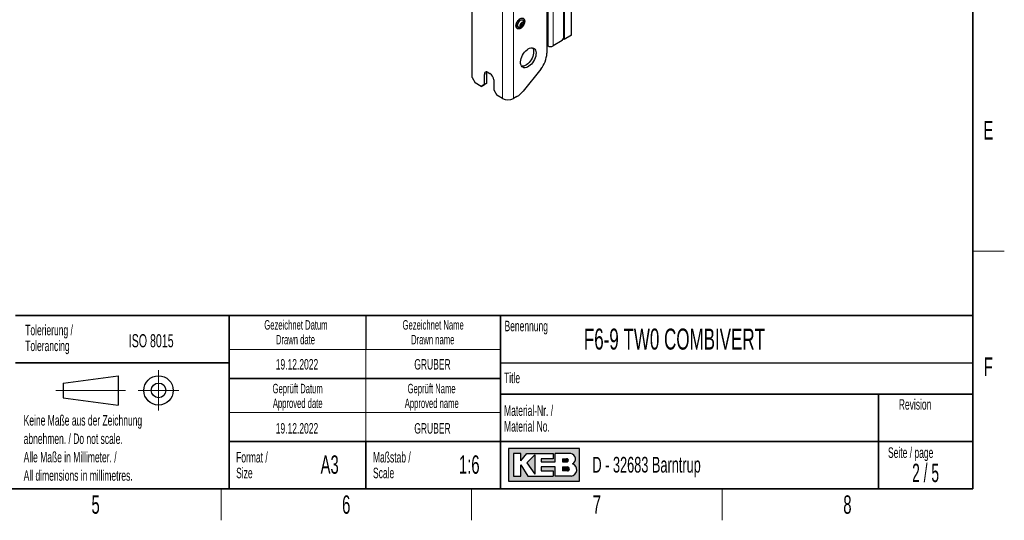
# Paper-space layout 'Blatt2' of a CAD drawing. Header units: millimetres. Extents: x 5 to 418, y 2 to 292.
# Tile 89 of 112: x 226 to 414, y 6 to 101. Entities that reach past the tile are written whole.
import ezdxf

# ---------------------------------------------------------------- set-up
doc = ezdxf.new("R2010")
doc.units = ezdxf.units.MM
doc.layers.add('SLD-0', color=7, linetype='Continuous')
doc.styles.add('SLDTEXTSTYLE0', font='TXT', dxfattribs={"width": 0.605})
doc.styles.add('SLDTEXTSTYLE1', font='TXT', dxfattribs={"width": 0.563})

psp = doc.layouts.new('Blatt2')

# ---------------------------------------------------------------- hatches: boundary and pattern name
at = {"linetype": 'Continuous'}
h = psp.add_hatch(color=7, dxfattribs=at)
h.paths.add_polyline_path([(319.519086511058, 13.45626988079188), (333.083981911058, 13.45626988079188), (333.083981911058, 19.65736492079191), (319.519086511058, 19.65736492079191)], flags=0)
edge = h.paths.add_edge_path(flags=0)
edge.add_arc((331.3188604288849, 15.61738520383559), 1.20464082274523, -81.72003226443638, 70.1709600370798, ccw=False)
edge.add_line((331.4923410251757, 14.42530131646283), (331.480008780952, 14.42519098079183))
edge.add_line((331.480008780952, 14.42519098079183), (328.4331606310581, 14.42519098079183))
edge.add_line((328.4331606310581, 14.42519098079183), (328.4331606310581, 16.16924896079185))
edge.add_line((328.4331606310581, 16.16924896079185), (325.7201815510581, 16.16924896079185))
edge.add_line((325.7201815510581, 16.16924896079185), (325.7201815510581, 15.39411208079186))
edge.add_line((325.7201815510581, 15.39411208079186), (328.0455921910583, 15.39411208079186))
edge.add_line((328.0455921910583, 15.39411208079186), (328.0455921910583, 14.42519098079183))
edge.add_line((328.0455921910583, 14.42519098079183), (323.2009866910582, 14.42519098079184))
edge.add_line((323.2009866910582, 14.42519098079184), (321.8444971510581, 16.55681740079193))
edge.add_line((321.8444971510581, 16.55681740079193), (321.8444971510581, 14.42519098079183))
edge.add_line((321.8444971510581, 14.42519098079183), (320.4880076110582, 14.42519098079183))
edge.add_line((320.4880076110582, 14.42519098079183), (320.4880076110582, 18.68844382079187))
edge.add_line((320.4880076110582, 18.68844382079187), (321.8444971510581, 18.68844382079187))
edge.add_line((321.8444971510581, 18.68844382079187), (321.8444971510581, 17.33195428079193))
edge.add_line((321.8444971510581, 17.33195428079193), (323.0072024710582, 18.68844382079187))
edge.add_line((323.0072024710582, 18.68844382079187), (328.0455921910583, 18.68844382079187))
edge.add_line((328.0455921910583, 18.68844382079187), (328.0455921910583, 17.71952272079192))
edge.add_line((328.0455921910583, 17.71952272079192), (325.7201815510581, 17.71952272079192))
edge.add_line((325.7201815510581, 17.71952272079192), (325.7201815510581, 17.13817006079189))
edge.add_line((325.7201815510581, 17.13817006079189), (328.4331606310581, 17.13817006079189))
edge.add_line((328.4331606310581, 17.13817006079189), (328.4331606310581, 18.68844382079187))
edge.add_line((328.4331606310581, 18.68844382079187), (331.4242487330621, 18.68844382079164))
edge.add_line((331.4242487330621, 18.68844382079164), (331.4256482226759, 18.68844382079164))
edge.add_line((331.4256482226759, 18.68844382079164), (331.4259454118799, 18.68845828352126))
edge.add_arc((331.2860949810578, 17.67430640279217), 1.023749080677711, -64.45894120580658, 82.14849338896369, ccw=False)
psp.add_hatch(color=7, dxfattribs=at).paths.add_polyline_path([(324.5574762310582, 14.81275942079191), (324.557476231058, 18.49465960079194), (323.0072024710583, 16.94438584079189)], flags=0)
h = psp.add_hatch(color=7, dxfattribs=at)
edge = h.paths.add_edge_path(flags=0)
edge.add_line((329.7896501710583, 17.13817006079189), (330.6013652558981, 17.13817006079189))
edge.add_arc((330.6568434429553, 17.42884639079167), 0.2959232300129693, 259.1945394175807, 460.8054605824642)
edge.add_line((330.6013652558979, 17.71952272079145), (329.7896501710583, 17.71952272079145))
edge.add_line((329.7896501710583, 17.71952272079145), (329.7896501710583, 17.13817006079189))
h = psp.add_hatch(color=7, dxfattribs=at)
edge = h.paths.add_edge_path(flags=0)
edge.add_line((329.7896501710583, 15.39411208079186), (330.7588584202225, 15.39411208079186))
edge.add_arc((330.7588584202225, 15.78168052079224), 0.3875684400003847, 270.0000000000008, 450.0000000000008)
edge.add_line((330.7588584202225, 16.16924896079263), (330.7386620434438, 16.16924896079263))
edge.add_line((330.7386620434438, 16.16924896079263), (329.7896501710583, 16.16924896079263))
edge.add_line((329.7896501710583, 16.16924896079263), (329.7896501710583, 15.39411208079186))

# ---------------------------------------------------------------- linework, layer by layer
at = {"color": 7, "linetype": 'Continuous', "lineweight": 25}
for p, q in [((312.5753718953, 90.320835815), (312.5753718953, 220.9673657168)), ((326.8353586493, 131.9099258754), (326.8353586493, 94.9305707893)), ((330.0173391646, 108.964952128), (330.0173391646, 97.7374827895)), ((330.1351902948, 108.9649078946), (330.1351902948, 97.5333365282)), ((331.5494038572, 98.3497446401), (331.5494038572, 109.7813160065)), ((321.8239480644, 100.1951624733), (321.7751305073, 100.2233442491)), ((322.154868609, 100.1533503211), (321.8935081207, 100.3042305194)), ((322.1217387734, 100.7601979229), (322.2723622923, 100.6732448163)), ((322.360566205, 101.1832697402), (322.3983350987, 101.1147450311)), ((329.7816369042, 97.3292345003), (330.0173391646, 97.7374827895)), ((330.1351902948, 97.5333365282), (329.9583992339, 97.6353958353)), ((331.5494038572, 98.3497446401), (330.1351902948, 97.5333365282)), ((327.0710609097, 96.3087243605), (326.8353586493, 96.4447923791)), ((329.7816369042, 97.3292345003), (328.0138699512, 96.3087243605)), ((312.5753718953, 90.320835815), (313.1646275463, 89.3002150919)), ((314.9323944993, 88.9601556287), (314.9323944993, 90.8654175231)), ((315.4037990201, 89.2322916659), (315.4037990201, 91.1375535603)), ((315.6395012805, 91.273754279), (315.9930546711, 91.0696522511)), ((325.6568473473, 91.8930804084), (322.3147090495, 87.735492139)), ((314.3431388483, 88.6198749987), (313.1646275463, 89.3002150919)), ((314.3431388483, 88.6198749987), (314.9323944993, 88.9601556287)), ((314.8145433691, 88.892011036), (314.3431388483, 88.6198749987)), ((315.4037990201, 89.2322916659), (314.8145433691, 88.892011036)), ((314.9323944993, 88.9601556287), (315.4037990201, 89.2322916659)), ((316.7001614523, 89.8449073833), (316.7001614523, 87.9396454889)), ((316.7001614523, 87.9396454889), (317.2894171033, 86.9190247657)), ((318.350077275, 86.3067186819), (317.2894171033, 86.9190247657)), ((321.1361977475, 86.6904996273), (320.4713976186, 86.3067186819))]:
    psp.add_line(p, q, dxfattribs=at)
at = {"color": 7, "linetype": 'Continuous', "lineweight": 18}
for p, q in [((318.350077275, 86.3067186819), (318.350077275, 218.3141499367)), ((320.4713976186, 218.3141499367), (320.4713976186, 86.3067186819)), ((327.0710609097, 96.3087243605), (327.0710609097, 212.9379703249)), ((328.0138699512, 108.0124759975), (328.0138699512, 96.3087243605)), ((321.7692984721, 100.1986548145), (321.7934252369, 100.1847267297)), ((321.8625770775, 100.1280484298), (321.9886453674, 100.0552707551)), ((322.0085887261, 100.4402870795), (322.2678612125, 100.290612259)), ((322.0925844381, 100.6567773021), (322.3518569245, 100.5071024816)), ((322.2014843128, 100.8132391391), (322.2678612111, 100.7749205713)), ((314.9323944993, 90.8654175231), (315.4037990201, 91.1375535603))]:
    psp.add_line(p, q, dxfattribs=at)
at = {"color": 7, "linetype": 'Continuous', "lineweight": 18, "flags": 128}
for points in [[(321.2174709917, 99.7612701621), (321.1484273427, 99.9085430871), (321.1201714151, 100.0930049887), (321.1343453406, 100.3039356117), (321.1901253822, 100.5290764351), (321.2842698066, 100.7553430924), (321.4113072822, 100.969585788), (321.5638548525, 101.1593535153), (321.7330470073, 101.3136176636)], [(322.4830406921, 101.3356268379), (322.5520843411, 101.1883539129), (322.5803402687, 101.0038920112), (322.5661663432, 100.7929613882), (322.5103863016, 100.5678205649), (322.4162418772, 100.3415539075), (322.2892044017, 100.1273112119), (322.1366568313, 99.9375434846), (321.9674646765, 99.7832793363), (321.7914607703, 99.6734840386), (321.6188738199, 99.6145384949), (321.4597339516, 99.6098684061), (321.3232897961, 99.6597451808), (321.2174709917, 99.7612701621)]]:
    psp.add_lwpolyline(points, dxfattribs=at)
at = {"color": 7, "linetype": 'Continuous', "lineweight": 25, "flags": 128}
for points in [[(321.3399454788, 99.9136272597), (321.2776103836, 100.0574449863), (321.2616676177, 100.2410408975), (321.2934087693, 100.4495411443), (321.370262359, 100.666054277), (321.4860021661, 100.873039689), (321.6312516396, 101.0537286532), (321.7942435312, 101.1934828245), (321.9617732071, 101.280980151), (322.1202684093, 101.3091321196), (322.2568887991, 101.2756580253), (322.360566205, 101.1832697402)], [(321.7833920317, 100.0145271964), (321.7402762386, 100.126429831), (321.7402762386, 100.2720017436), (321.7833920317, 100.4336848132), (321.8644232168, 100.5919776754), (321.9735962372, 100.7277878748), (322.0977432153, 100.8247346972), (322.2218901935, 100.8711249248), (322.3310632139, 100.8613632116), (322.412094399, 100.7966269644)], [(322.412094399, 100.7966269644), (322.455210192, 100.6847243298), (322.455210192, 100.5391524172), (322.412094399, 100.3774693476), (322.3310632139, 100.2191764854), (322.2218901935, 100.0833662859), (322.0977432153, 99.9864194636), (321.9735962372, 99.940029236), (321.8644232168, 99.9497909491), (321.7833920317, 100.0145271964)], [(323.2998247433, 95.7647176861), (323.5487864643, 95.8839710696), (323.7905860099, 95.9508554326), (324.0182672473, 95.9634466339), (324.225280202, 95.9213824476), (324.4056694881, 95.8258729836), (324.5542456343, 95.6796658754), (324.6667343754, 95.4869672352), (324.7398996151, 95.2533206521), (324.7716365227, 94.9854477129), (324.7610320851, 94.6910546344), (324.7083913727, 94.3786105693), (324.6152287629, 94.0571039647), (324.4842243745, 93.7357839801), (324.319146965, 93.4238944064), (324.1247455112, 93.1304077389), (323.9066125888, 92.8637670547), (323.6710234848, 92.6316431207), (323.4247556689, 92.4407137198), (323.1748938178, 92.2964715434), (322.9286260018, 92.2030661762), (322.6930368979, 92.1631847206), (322.4749039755, 92.1779744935), (322.2805025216, 92.2470100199), (322.1154251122, 92.3683052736), (321.9844207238, 92.5383708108), (321.891258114, 92.7523141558), (321.8386174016, 93.003980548), (321.828012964, 93.2861300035), (321.8597498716, 93.5906455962), (321.9329151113, 93.908766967), (322.0454038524, 94.2313423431), (322.1939799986, 94.5490918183), (322.3743692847, 94.8528743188), (322.5813822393, 95.1339505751), (322.8090634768, 95.3842345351), (323.0508630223, 95.5965259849), (323.2998247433, 95.7647176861)], [(324.0786941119, 95.9571390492), (324.0828411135, 95.9518019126), (324.1953298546, 95.7591032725), (324.2684950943, 95.5254566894), (324.3002320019, 95.2575837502), (324.2896275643, 94.9631906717), (324.2369868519, 94.6507466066), (324.1438242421, 94.329240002), (324.0128198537, 94.0079200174), (323.8477424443, 93.6960304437), (323.6533409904, 93.4025437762), (323.435208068, 93.135903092), (323.199618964, 92.9037791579), (322.9533511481, 92.7128497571), (322.703489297, 92.5686075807), (322.4572214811, 92.4752022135), (322.2216323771, 92.4353207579), (322.049550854, 92.4421789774)], [(315.4037990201, 91.1375535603), (315.4173858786, 91.2890092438), (315.4342705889, 91.3570825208)]]:
    psp.add_lwpolyline(points, dxfattribs=at)
at = {"color": 7, "linetype": 'Continuous', "lineweight": 25}
for centre, radius, start, end in [((321.5868097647, 100.0908922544), 0.3039158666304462, 215.6808642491, 278.7930359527), ((321.9703157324, 100.1820867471), 0.2052254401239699, 170.7481208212, 259.4532221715), ((322.4832842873, 100.1820984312), 0.7162840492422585, 140.2279276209, 177.3607126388), ((322.2882158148, 100.4056341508), 0.4259544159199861, 93.4295381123, 146.5650853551), ((321.9072706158, 100.40552001), 0.4259544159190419, 273.4295381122, 326.5650853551), ((322.2375146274, 100.4721371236), 0.2626947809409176, 152.8730243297, 164.71561593), ((322.2251706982, 100.6290674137), 0.2052254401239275, 350.7481208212, 79.4532221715), ((321.7122021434, 100.6290557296), 0.716284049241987, 320.2279276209, 357.3607126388), ((327.5424654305, 97.2185317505), 1.024681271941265, 242.6096722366, 297.3903277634), ((321.7244712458, 95.1661666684), 5.116314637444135, 320.2279276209, 357.3607126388), ((315.3634688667, 90.93534472), 0.4367091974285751, 50.7967147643, 189.2140369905), ((315.1649453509, 89.775046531), 1.536804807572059, 2.6054784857, 57.39452166), ((319.4107374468, 88.3537853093), 2.305532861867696, 242.6096722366, 297.3903277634), ((318.8946492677, 90.4054921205), 4.338860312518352, 301.1058993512, 322.0212651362)]:
    psp.add_arc(centre, radius, start, end, dxfattribs=at)
for points, knots in [([(322.2228234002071, 100.0068047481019), (322.2486141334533, 100.0403293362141), (322.3232234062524, 100.1373116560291), (322.429452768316, 100.3156862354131), (322.5270981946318, 100.53842524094), (322.5905282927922, 100.7643459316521), (322.6164947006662, 100.9832743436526), (322.6022743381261, 101.1860979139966), (322.5461941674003, 101.3630038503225), (322.4489285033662, 101.5032396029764), (322.3173925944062, 101.5962247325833), (322.164861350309, 101.637610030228), (322.0004510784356, 101.6303789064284), (321.8276914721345, 101.5767626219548), (321.6510797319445, 101.4774509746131), (321.4787579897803, 101.3359866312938), (321.3197423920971, 101.15964493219), (321.1816745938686, 100.9573607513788), (321.07069021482, 100.7384460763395), (320.9918546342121, 100.5125908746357), (320.9491358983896, 100.2894828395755), (320.9455226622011, 100.0784553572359), (320.9832048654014, 99.88896832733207), (321.0628452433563, 99.73132040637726), (321.1808047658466, 99.61663048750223), (321.3257518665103, 99.55280229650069), (321.4855561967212, 99.5392274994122), (321.6550468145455, 99.57266762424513), (321.8308290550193, 99.65213940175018), (322.0059451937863, 99.7760466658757), (322.1364796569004, 99.90256149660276), (322.2050670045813, 99.98536735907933), (322.2228234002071, 100.0068047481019)], [0, 0, 0, 0, 0.018485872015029, 0.05347724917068, 0.0885373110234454, 0.1236888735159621, 0.1590258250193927, 0.1946237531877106, 0.2303729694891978, 0.2655296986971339, 0.2992145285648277, 0.3317960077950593, 0.3643813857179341, 0.3980449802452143, 0.4327912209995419, 0.4679675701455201, 0.5030968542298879, 0.5381492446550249, 0.5731881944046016, 0.6082897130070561, 0.6435337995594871, 0.6790128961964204, 0.7147473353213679, 0.7502873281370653, 0.784671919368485, 0.8175863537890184, 0.8500292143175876, 0.8831453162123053, 0.9174863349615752, 0.9525524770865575, 0.9877164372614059, 1, 1, 1, 1]), ([(321.6363928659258, 99.7915292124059), (321.6384643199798, 99.79157271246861), (321.7045392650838, 99.7929602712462), (321.8290382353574, 99.83028276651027), (322.0000134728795, 99.90153740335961), (322.1492302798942, 100.0062417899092), (322.2666648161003, 100.1194007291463), (322.3189716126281, 100.2068693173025), (322.3402888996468, 100.242516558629)], [0, 0, 0, 0, 0.0071737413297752, 0.2288269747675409, 0.4413769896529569, 0.6483722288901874, 0.8566964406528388, 1, 1, 1, 1]), ([(321.7934252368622, 100.3330339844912), (321.7902718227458, 100.3247121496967), (321.7839615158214, 100.3080592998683), (321.7754426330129, 100.2769168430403), (321.769050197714, 100.2439184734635), (321.7681899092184, 100.2246898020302), (321.7677600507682, 100.2150818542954)], [0, 0, 0, 0, 0.2498159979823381, 0.4999075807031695, 0.7501199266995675, 1, 1, 1, 1]), ([(321.7677600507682, 100.2150818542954), (321.7681844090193, 100.2068224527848), (321.7690323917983, 100.1903179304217), (321.7754388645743, 100.177710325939), (321.7839315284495, 100.1749642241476), (321.7902557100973, 100.1814674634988), (321.7934252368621, 100.1847267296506)], [0, 0, 0, 0, 0.2500320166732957, 0.499631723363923, 0.7492275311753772, 1, 1, 1, 1]), ([(321.7934252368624, 100.3330339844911), (321.8002976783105, 100.3510981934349), (321.8106209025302, 100.3782327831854), (321.8261454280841, 100.4219299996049), (321.8385429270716, 100.454896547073), (321.8508312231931, 100.4855937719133), (321.8661711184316, 100.5214190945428), (321.8729255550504, 100.5382934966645), (321.8774209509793, 100.5495242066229)], [0, 0, 0, 0, 0.2492190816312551, 0.3743566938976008, 0.4989469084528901, 0.624019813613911, 0.7497674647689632, 1, 1, 1, 1]), ([(321.8774209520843, 100.0652158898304), (321.8729477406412, 100.0880282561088), (321.8662282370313, 100.1222962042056), (321.8509945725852, 100.1595547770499), (321.8387282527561, 100.181621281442), (321.8262992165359, 100.1947841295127), (321.8106984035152, 100.2014840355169), (321.8003275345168, 100.1914228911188), (321.7934252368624, 100.1847267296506)], [0, 0, 0, 0, 0.2491936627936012, 0.3743301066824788, 0.498925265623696, 0.6240037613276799, 0.7497569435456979, 1, 1, 1, 1]), ([(321.8062214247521, 100.3200925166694), (321.8217134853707, 100.3217783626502), (321.8528151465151, 100.325162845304), (321.8824772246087, 100.3096904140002), (321.8973643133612, 100.3019249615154)], [0, 0, 0, 0, 0.4981103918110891, 1, 1, 1, 1]), ([(321.932751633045, 100.640330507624), (321.9260740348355, 100.6316413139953), (321.9127286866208, 100.6142757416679), (321.8960504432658, 100.5877207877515), (321.8835608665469, 100.5647850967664), (321.8794712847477, 100.5546203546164), (321.8774209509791, 100.5495242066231)], [0, 0, 0, 0, 0.2499897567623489, 0.4996108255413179, 0.7491272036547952, 1, 1, 1, 1]), ([(321.877420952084, 100.0652158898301), (321.8794617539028, 100.0545726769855), (321.883546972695, 100.0332673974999), (321.8960215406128, 100.0061309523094), (321.9127384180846, 99.9858556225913), (321.9260855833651, 99.9821694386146), (321.932751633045, 99.98032842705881)], [0, 0, 0, 0, 0.2498059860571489, 0.5000544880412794, 0.7503094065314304, 1, 1, 1, 1]), ([(322.0085887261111, 100.4402870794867), (322.0134193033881, 100.4312348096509), (322.0230431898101, 100.4132001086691), (322.0268000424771, 100.3809188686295), (322.0209288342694, 100.3484139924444), (322.0049517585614, 100.3193248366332), (321.9808576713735, 100.2983183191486), (321.9525765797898, 100.2882930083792), (321.9233376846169, 100.2889965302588), (321.9060337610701, 100.2976096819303), (321.897364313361, 100.3019249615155)], [0, 0, 0, 0, 0.1252350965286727, 0.2495039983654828, 0.3743473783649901, 0.4990807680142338, 0.6239094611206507, 0.7493970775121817, 0.8744452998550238, 0.9999999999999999, 0.9999999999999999, 0.9999999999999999, 0.9999999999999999]), ([(321.9886453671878, 100.6878863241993), (321.9868845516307, 100.6882252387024), (321.9833615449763, 100.688903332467), (321.9704263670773, 100.6802441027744), (321.9529488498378, 100.6642785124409), (321.9394810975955, 100.6483096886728), (321.932751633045, 100.640330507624)], [0, 0, 0, 0, 0.2498530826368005, 0.4999013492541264, 0.7501144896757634, 1, 1, 1, 1]), ([(321.932751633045, 99.98032842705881), (321.9394722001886, 99.98097625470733), (321.952906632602, 99.98227126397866), (321.9703957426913, 99.99944107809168), (321.9833277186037, 100.0242769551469), (321.9868694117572, 100.0449196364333), (321.9886453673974, 100.0552707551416)], [0, 0, 0, 0, 0.2498579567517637, 0.4994667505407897, 0.749011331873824, 1, 1, 1, 1]), ([(322.0085887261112, 100.4402870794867), (321.9999830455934, 100.4557829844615), (321.9827939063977, 100.486734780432), (321.9836727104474, 100.5231847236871), (321.9841115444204, 100.5413861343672)], [0, 0, 0, 0, 0.5006463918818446, 1, 1, 1, 1]), ([(321.988645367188, 100.6878863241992), (321.9927159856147, 100.6873359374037), (321.9988305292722, 100.6865091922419), (322.021246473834, 100.6977644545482), (322.0434739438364, 100.7100728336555), (322.0705712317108, 100.7262349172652), (322.1098298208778, 100.7505594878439), (322.1379328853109, 100.7711570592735), (322.156636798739, 100.7848657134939)], [0, 0, 0, 0, 0.2492203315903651, 0.3743580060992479, 0.498947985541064, 0.6240206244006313, 0.7497680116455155, 1, 1, 1, 1]), ([(322.1566367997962, 100.1522501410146), (322.13801483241, 100.1612008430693), (322.1100424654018, 100.1746458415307), (322.0709394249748, 100.1730238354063), (322.0438397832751, 100.1635281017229), (322.0215037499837, 100.1446174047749), (321.998882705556, 100.110688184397), (321.9927361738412, 100.0774153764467), (321.9886453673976, 100.0552707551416)], [0, 0, 0, 0, 0.2492203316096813, 0.3743580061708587, 0.4989479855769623, 0.6240206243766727, 0.7497680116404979, 1, 1, 1, 1]), ([(322.0037167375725, 100.5919164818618), (322.015844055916, 100.6062051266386), (322.0401907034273, 100.6348908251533), (322.0750759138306, 100.6494634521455), (322.0925844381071, 100.6567773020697)], [0, 0, 0, 0, 0.4981104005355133, 1, 1, 1, 1]), ([(322.1660563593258, 100.7346139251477), (322.1652736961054, 100.729259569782), (322.1631463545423, 100.7147060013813), (322.1472437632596, 100.6918598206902), (322.1228152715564, 100.6699038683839), (322.1026749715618, 100.6611587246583), (322.092584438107, 100.65677730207)], [0, 0, 0, 0, 0.1626236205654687, 0.4420240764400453, 0.7204473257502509, 1, 1, 1, 1]), ([(322.2627347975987, 100.830825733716), (322.2552604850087, 100.8306130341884), (322.2403193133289, 100.8301878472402), (322.2116448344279, 100.8194752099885), (322.1826004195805, 100.8039408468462), (322.1653079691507, 100.7912363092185), (322.156636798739, 100.7848657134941)], [0, 0, 0, 0, 0.2498579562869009, 0.4994667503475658, 0.7490113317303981, 1, 1, 1, 1]), ([(322.1566367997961, 100.1522501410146), (322.1652689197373, 100.1479445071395), (322.1825399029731, 100.1393298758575), (322.2115694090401, 100.1386980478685), (322.2403174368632, 100.1481573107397), (322.2552656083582, 100.1632715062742), (322.2627347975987, 100.1708236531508)], [0, 0, 0, 0, 0.2498530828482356, 0.4999013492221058, 0.7501144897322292, 1, 1, 1, 1]), ([(322.2678612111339, 100.7749205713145), (322.2577846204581, 100.7605076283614), (322.2426479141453, 100.7388570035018), (322.2411931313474, 100.7112324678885), (322.2485853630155, 100.691979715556), (322.2657743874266, 100.6760689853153), (322.2980125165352, 100.6597645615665), (322.3303408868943, 100.6571499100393), (322.3518569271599, 100.6554097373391)], [0, 0, 0, 0, 0.2491936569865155, 0.3743301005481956, 0.4989252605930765, 0.6240037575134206, 0.749756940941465, 0.9999999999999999, 0.9999999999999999, 0.9999999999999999, 0.9999999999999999]), ([(322.3518569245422, 100.5071024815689), (322.3304332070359, 100.497438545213), (322.2982522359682, 100.4829221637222), (322.2660405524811, 100.4488582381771), (322.2487707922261, 100.4187043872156), (322.241243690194, 100.3852585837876), (322.242541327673, 100.339828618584), (322.25774347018, 100.3102789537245), (322.2678612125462, 100.2906122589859)], [0, 0, 0, 0, 0.2492190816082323, 0.3743566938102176, 0.4989469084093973, 0.624019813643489, 0.7497674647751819, 1, 1, 1, 1]), ([(322.2678612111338, 100.7749205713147), (322.2726878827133, 100.7815992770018), (322.282349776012, 100.7949685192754), (322.2859849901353, 100.8128049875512), (322.2805211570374, 100.8265840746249), (322.2686591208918, 100.829412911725), (322.2627347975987, 100.830825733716)], [0, 0, 0, 0, 0.2498059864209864, 0.500054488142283, 0.7503094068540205, 1, 1, 1, 1]), ([(322.2627347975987, 100.1708236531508), (322.2686614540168, 100.1799463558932), (322.2805060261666, 100.1981783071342), (322.2859787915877, 100.2312020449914), (322.2823659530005, 100.26343346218), (322.2727048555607, 100.2815363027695), (322.2678612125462, 100.2906122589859)], [0, 0, 0, 0, 0.2499897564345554, 0.4996108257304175, 0.749127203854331, 1, 1, 1, 1]), ([(322.3402888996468, 100.242516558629), (322.3535364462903, 100.2619139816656), (322.4054985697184, 100.3379983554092), (322.4555247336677, 100.4918730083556), (322.4865618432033, 100.6936565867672), (322.4681545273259, 100.8969903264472), (322.4371941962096, 101.0390669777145), (322.4012757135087, 101.1049326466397), (322.3984654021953, 101.1100860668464)], [0, 0, 0, 0, 0.0777152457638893, 0.3048299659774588, 0.5275075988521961, 0.7512985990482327, 0.980541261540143, 1, 1, 1, 1]), ([(322.4277263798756, 100.5960723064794), (322.4265510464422, 100.6047652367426), (322.4242024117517, 100.6221360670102), (322.4065880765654, 100.641213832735), (322.3819896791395, 100.653257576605), (322.3619169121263, 100.6546912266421), (322.3518569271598, 100.6554097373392)], [0, 0, 0, 0, 0.2500320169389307, 0.4996317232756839, 0.7492275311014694, 1, 1, 1, 1]), ([(322.3518569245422, 100.507102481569), (322.3618807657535, 100.5114581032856), (322.3819395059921, 100.5201741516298), (322.4065522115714, 100.5420258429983), (322.424218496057, 100.5685159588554), (322.4265576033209, 100.58689092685), (322.4277263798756, 100.5960723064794)], [0, 0, 0, 0, 0.2498159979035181, 0.4999075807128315, 0.7501199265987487, 1, 1, 1, 1])]:
    psp.add_open_spline(points, degree=3, knots=knots, dxfattribs=at)
at = {"color": 7, "linetype": 'Continuous', "lineweight": 18}
for points in [[(321.3399454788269, 99.9136272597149), (321.4142033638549, 99.91879875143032), (321.5627191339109, 99.92914173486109), (321.7098343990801, 99.98606537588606), (321.7833920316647, 100.0145271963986)], [(322.3605662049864, 101.183269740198), (322.3820703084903, 101.1228160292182), (322.4250785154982, 101.0019086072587), (322.4164224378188, 100.8650541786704), (322.412094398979, 100.7966269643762)]]:
    psp.add_open_spline(points, degree=3, dxfattribs=at)
at = {"layer": 'SLD-0', "lineweight": 35}
for p, q in [((408, 12), (408, 282.5)), ((225.616731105, 45), (266.3304509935, 45)), ((266.3304509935, 12), (266.3304509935, 45)), ((266.3304509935, 45), (266.3304509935, 12)), ((318, 45), (266.3304509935, 45)), ((318, 45), (318, 12)), ((318, 45), (318, 40.1053465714)), ((318, 45), (408, 45)), ((318, 45), (318, 12)), ((408, 45), (408, 12)), ((225.616731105, 36), (266.3304509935, 36)), ((266.3304509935, 33), (318, 33)), ((408, 30), (318, 30)), ((390, 12), (390, 30)), ((266.3304509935, 21), (318, 21)), ((292.3304509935, 21), (292.3304509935, 12)), ((318, 21), (390, 21)), ((390, 21), (408, 21)), ((26, 12), (408, 12)), ((225.616731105, 12), (266.3304509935, 12)), ((266.3304509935, 12), (318, 12)), ((408, 12), (318, 12))]:
    psp.add_line(p, q, dxfattribs=at)
at = {"layer": 'SLD-0', "lineweight": 18}
for p, q in [((408, 57.25), (414, 57.25)), ((266.3304509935, 38.5), (318, 38.5)), ((292.3304509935, 38.5), (292.3304509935, 33)), ((252.8396209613, 34.5746449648), (252.8396209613, 26.8746449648)), ((292.3304509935, 33), (292.3304509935, 26.5)), ((233.2396209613, 30.7246449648), (246.5396209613, 30.7246449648)), ((248.9896209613, 30.7246449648), (256.6896209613, 30.7246449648)), ((266.3304509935, 26.5), (318, 26.5)), ((292.3304509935, 26.5), (292.3304509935, 21)), ((264.75, 6), (264.75, 12)), ((312.5, 6), (312.5, 12)), ((360.25, 6), (360.25, 12))]:
    psp.add_line(p, q, dxfattribs=at)
at = {"layer": 'SLD-0'}
for p, q in [((292.3304509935, 45), (292.3304509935, 38.5)), ((318, 36), (408, 36)), ((331.4242487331, 18.6884438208), (331.4256482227, 18.6884438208)), ((331.4256482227, 18.6884438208), (331.4259454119, 18.6884582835)), ((331.480008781, 14.4251909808), (331.4923410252, 14.4253013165))]:
    psp.add_line(p, q, dxfattribs=at)
at = {"layer": 'SLD-0', "lineweight": 25}
for p, q in [((234.6396209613, 32.1246449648), (245.1396209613, 33.5246449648)), ((234.6396209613, 32.1246449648), (234.6396209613, 29.3246449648)), ((245.1396209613, 33.5246449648), (245.1396209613, 27.9246449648)), ((234.6396209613, 29.3246449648), (245.1396209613, 27.9246449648))]:
    psp.add_line(p, q, dxfattribs=at)
at = {"layer": 'SLD-0', "linetype": 'Continuous'}
for p, q in [((333.0839819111, 19.6573649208), (319.5190865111, 19.6573649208)), ((319.5190865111, 19.6573649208), (319.5190865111, 13.4562698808)), ((333.0839819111, 13.4562698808), (333.0839819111, 19.6573649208)), ((321.8444971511, 18.6884438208), (320.4880076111, 18.6884438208)), ((320.4880076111, 18.6884438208), (320.4880076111, 14.4251909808)), ((321.8444971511, 17.3319542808), (323.0072024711, 18.6884438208)), ((321.8444971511, 17.3319542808), (321.8444971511, 18.6884438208)), ((323.0072024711, 18.6884438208), (328.0455921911, 18.6884438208)), ((324.5574762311, 18.4946596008), (323.0072024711, 16.9443858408)), ((323.0072024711, 16.9443858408), (324.5574762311, 14.8127594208)), ((324.5574762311, 18.4946596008), (324.5574762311, 14.8127594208)), ((325.7201815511, 17.7195227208), (325.7201815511, 17.1381700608)), ((328.0455921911, 17.7195227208), (325.7201815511, 17.7195227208)), ((325.7201815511, 17.1381700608), (328.4331606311, 17.1381700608)), ((328.0455921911, 18.6884438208), (328.0455921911, 17.7195227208)), ((331.4242487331, 18.6884438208), (328.4331606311, 18.6884438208)), ((328.4331606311, 17.1381700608), (328.4331606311, 18.6884438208)), ((329.7896501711, 17.7195227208), (330.6013652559, 17.7195227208)), ((329.7896501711, 17.7195227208), (329.7896501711, 17.1381700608)), ((329.7896501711, 17.1381700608), (330.6013652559, 17.1381700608)), ((331.4242487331, 18.6884438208), (331.4256482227, 18.6884438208)), ((331.4256482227, 18.6884438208), (331.4259454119, 18.6884582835)), ((321.8444971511, 14.4251909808), (321.8444971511, 16.5568174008)), ((321.8444971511, 16.5568174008), (323.2009866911, 14.4251909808)), ((325.7201815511, 16.1692489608), (325.7201815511, 15.3941120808)), ((328.4331606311, 16.1692489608), (325.7201815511, 16.1692489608)), ((325.7201815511, 15.3941120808), (328.0455921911, 15.3941120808)), ((328.0455921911, 15.3941120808), (328.0455921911, 14.4251909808)), ((328.4331606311, 14.4251909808), (328.4331606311, 16.1692489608)), ((329.7896501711, 16.1692489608), (330.7588584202, 16.1692489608)), ((329.7896501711, 16.1692489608), (329.7896501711, 15.3941120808)), ((330.7588584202, 15.3941120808), (329.7896501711, 15.3941120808)), ((330.7386620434, 16.1692489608), (330.7588584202, 16.1692489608)), ((319.5190865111, 13.4562698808), (333.0839819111, 13.4562698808)), ((320.4880076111, 14.4251909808), (321.8444971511, 14.4251909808)), ((323.2009866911, 14.4251909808), (328.0455921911, 14.4251909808)), ((331.480008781, 14.4251909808), (328.4331606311, 14.4251909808)), ((331.480008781, 14.4251909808), (331.4923410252, 14.4253013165))]:
    psp.add_line(p, q, dxfattribs=at)
at = {"layer": 'SLD-0', "lineweight": 25}
for radius in [2.799999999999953, 1.399999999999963]:
    psp.add_circle((252.8396209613, 30.7246449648), radius, dxfattribs=at)
at = {"layer": 'SLD-0', "linetype": 'Continuous'}
for centre, radius, start, end in [((330.656843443, 17.4288463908), 0.2959232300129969, 259.1945394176, 100.8054605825), ((331.2860949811, 17.6743064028), 1.023749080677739, 295.5410587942, 82.148493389), ((330.7588584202, 15.7816805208), 0.3875684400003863, 270, 90), ((331.3188604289, 15.6173852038), 1.204640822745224, 278.2799677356, 70.1709600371)]:
    psp.add_arc(centre, radius, start, end, dxfattribs=at)

# ---------------------------------------------------------------- texts
at = {"layer": 'SLD-0'}
for s, insert, char_height, attachment_point, style in [('E', (410.9815679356, 82.0010772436), 3.5, 2, 'SLDTEXTSTYLE0'), ('Tolerierung /', (227.4390961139, 43.2172116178), 2, 1, 'SLDTEXTSTYLE0'), ('Gezeichnet Datum', (279.0254468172, 44.103942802), 1.8, 2, 'SLDTEXTSTYLE0'), ('Gezeichnet Name', (305.1708434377, 44.1039425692), 1.8, 2, 'SLDTEXTSTYLE0'), ('Benennung', (318.7636716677, 43.9908879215), 2, 1, 'SLDTEXTSTYLE0'), ('ISO 8015', (247.1715762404, 41.4342036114), 2.5, 1, 'SLDTEXTSTYLE0'), ('Drawn date', (278.9302899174, 41.3039429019), 1.8, 2, 'SLDTEXTSTYLE0'), ('Drawn name', (305.0870934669, 41.303942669), 1.8, 2, 'SLDTEXTSTYLE0'), ('F6-9 TW0 COMBIVERT', (333.8826865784, 42.5045192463), 4, 1, 'SLDTEXTSTYLE0'), ('Tolerancing', (227.4390961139, 40.2172115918), 2, 1, 'SLDTEXTSTYLE0'), ('19.12.2022', (279.2203041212, 36.6989570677), 2, 2, 'SLDTEXTSTYLE0'), ('GRUBER', (305.0347663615, 36.6989570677), 2, 2, 'SLDTEXTSTYLE0'), ('F', (410.9536166, 37.0010772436), 3.5, 2, 'SLDTEXTSTYLE0'), ('Title', (318.6797653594, 34.1107265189), 2, 1, 'SLDTEXTSTYLE0'), ('Geprüft Datum', (279.349366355, 31.9851255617), 1.8, 2, 'SLDTEXTSTYLE0'), ('Geprüft Name', (304.8761939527, 31.9851255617), 1.8, 2, 'SLDTEXTSTYLE0'), ('Approved date', (279.3620221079, 29.1851256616), 1.8, 2, 'SLDTEXTSTYLE0'), ('Approved name', (304.900256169, 29.1851256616), 1.8, 2, 'SLDTEXTSTYLE0'), ('Revision', (393.8965220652, 29.0591225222), 2, 1, 'SLDTEXTSTYLE0'), ('Material-Nr. /', (318.6797653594, 27.8878268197), 2, 1, 'SLDTEXTSTYLE0'), ('Keine Maße aus der Zeichnung', (227.1404191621, 26.0307047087), 2, 1, 'SLDTEXTSTYLE0'), ('19.12.2022', (279.2203041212, 24.5048723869), 2, 2, 'SLDTEXTSTYLE0'), ('GRUBER', (305.0347663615, 24.5048723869), 2, 2, 'SLDTEXTSTYLE0'), ('Material No.', (318.6797653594, 24.8878267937), 2, 1, 'SLDTEXTSTYLE0'), ('abnehmen. / Do not scale.', (227.1404191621, 22.5307046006), 2, 1, 'SLDTEXTSTYLE0'), ('Alle Maße in Millimeter. /', (227.1404191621, 19.0307044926), 2, 1, 'SLDTEXTSTYLE0'), ('Format /', (267.6250939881, 19.0115942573), 2, 1, 'SLDTEXTSTYLE0'), ('Maßstab /', (293.7028556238, 19.0115944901), 2, 1, 'SLDTEXTSTYLE0'), ('Seite / page', (391.8390568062, 19.8830679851), 2, 1, 'SLDTEXTSTYLE0'), ('A3', (285.4514616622, 18.3608999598), 3.5, 2, 'SLDTEXTSTYLE0'), ('1:6', (312.0470038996, 18.3609001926), 3.5, 2, 'SLDTEXTSTYLE0'), ('D - 32683 Barntrup', (335.5202035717, 18.0786992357), 3, 1, 'SLDTEXTSTYLE0'), ('2 / 5', (399.0030755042, 16.7706515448), 3.5, 2, 'SLDTEXTSTYLE1'), ('All dimensions in millimetres.', (227.1404191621, 15.5307043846), 2, 1, 'SLDTEXTSTYLE0'), ('Size', (267.6250939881, 16.0115942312), 2, 1, 'SLDTEXTSTYLE0'), ('Scale', (293.7028556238, 16.011594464), 2, 1, 'SLDTEXTSTYLE0'), ('5', (240.8527123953, 10.7429955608), 3.5, 2, 'SLDTEXTSTYLE0'), ('6', (288.6027123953, 10.7429955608), 3.5, 2, 'SLDTEXTSTYLE0'), ('7', (336.3527123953, 10.7429955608), 3.5, 2, 'SLDTEXTSTYLE0'), ('8', (384.1027123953, 10.7429955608), 3.5, 2, 'SLDTEXTSTYLE0')]:
    psp.add_mtext(s, dxfattribs=dict(at, insert=insert, char_height=char_height, attachment_point=attachment_point, style=style))

doc.saveas('drawing.dxf')
